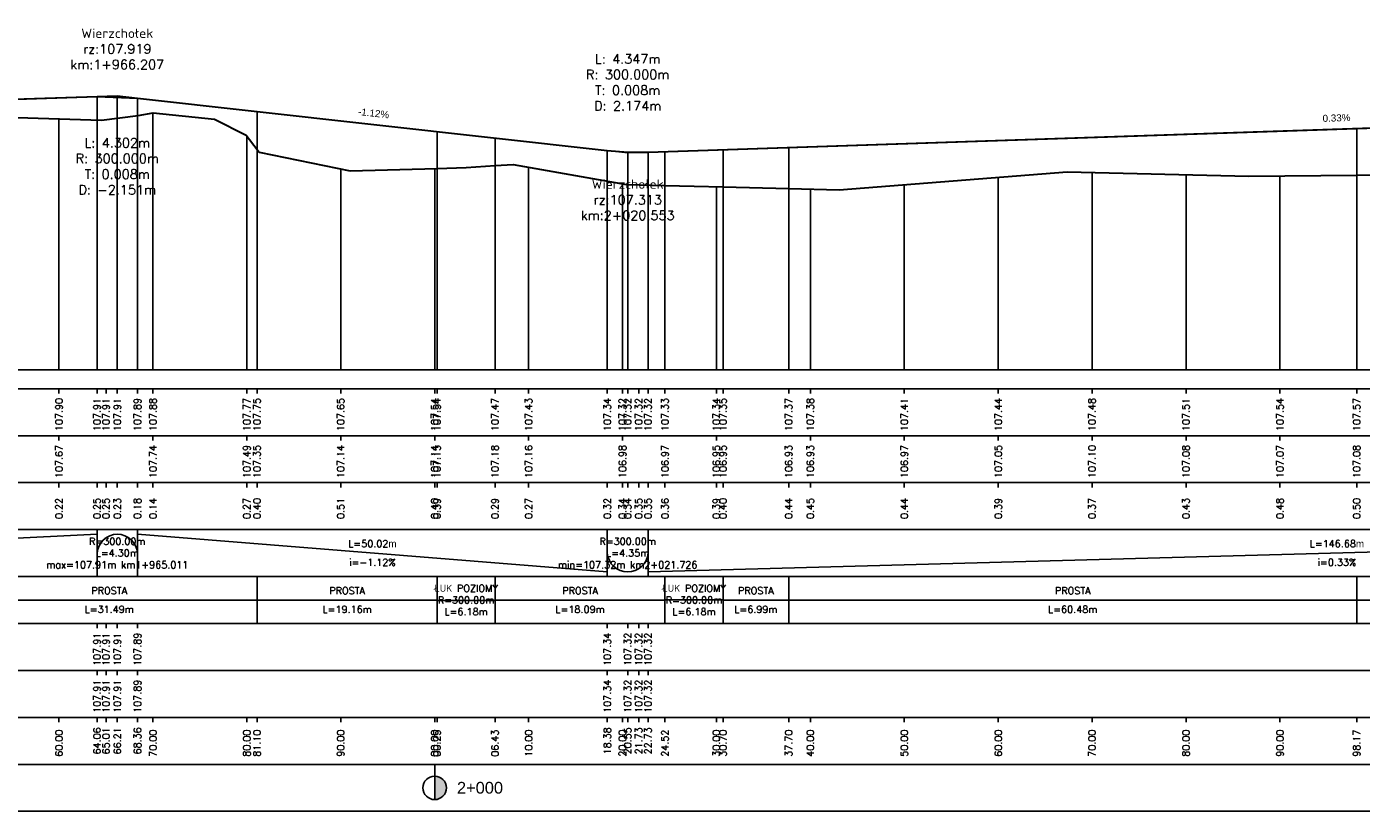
# Model space of a CAD drawing. Extents: x 7529714 to 7537797, y 5723889 to 5727796.
# Tile 16 of 28: x 7535252 to 7535394, y 5725349 to 5725432. Entities that reach past the tile are written whole.
import ezdxf

# ---------------------------------------------------------------- set-up
doc = ezdxf.new("R2010")
doc.units = 0
doc.linetypes.add('HIDDEN', pattern=[9.525, 6.35, -3.175])
for name, color, linetype in [('C-DROGI-PROFILE', 7, 'Continuous'), ('C-DROGI-PROFILE-ETYKIETY', 7, 'Continuous'), ('Niw-opis', 2, 'Continuous')]:
    doc.layers.add(name, color=color, linetype=linetype)
doc.styles.get("Standard").update_dxf_attribs({"font": 'arial.ttf'})

# ---------------------------------------------------------------- blocks, each defined once
blk = doc.blocks.new('kilometraz')
at = {"linetype": 'ByBlock', "lineweight": -2}
blk.add_hatch(color=0, dxfattribs=at).paths.add_polyline_path([(0, -0.5, 0.414214), (0.5, 0, 0.414214), (0, 0.5)])
at = {"color": 0, "linetype": 'ByBlock', "lineweight": -2}
blk.add_line((0, 0.5), (0, -0.5), dxfattribs=at)
blk.add_circle((0, 0), 0.5, dxfattribs=at)

msp = doc.modelspace()

# ---------------------------------------------------------------- linework, layer by layer
at = {"layer": 'C-DROGI-PROFILE', "color": 12, "linetype": 'Continuous', "lineweight": 30, "true_color": 0xdb0000}
for p, q in [((7535178.541, 5725422.403), (7535259.797, 5725424.989)), ((7535264.099, 5725424.818), (7535314.12, 5725419.237)), ((7535318.467, 5725419.067), (7535465.143, 5725423.958)), ((7535314.12, 5725419.237), (7535316.293, 5725419.073)), ((7535316.293, 5725419.073), (7535318.467, 5725419.067))]:
    msp.add_line(p, q, dxfattribs=at)
at = {"layer": 'C-DROGI-PROFILE', "color": 2, "linetype": 'HIDDEN', "lineweight": -3}
for p, q in [((7535259.797, 5725424.989), (7535261.948, 5725425.058)), ((7535261.948, 5725425.058), (7535264.099, 5725424.818)), ((7535314.12, 5725419.237), (7535316.293, 5725418.994)), ((7535316.293, 5725418.994), (7535318.467, 5725419.067))]:
    msp.add_line(p, q, dxfattribs=at)
at = {"layer": 'C-DROGI-PROFILE', "color": 12, "linetype": 'Continuous', "lineweight": 30, "true_color": 0xdb0000, "extrusion": (-0.039836, -0.999206, 0)}
msp.add_line((7535259.797, 5725424.989), (7535264.099, 5725424.818), dxfattribs=at)
at = {"layer": 'C-DROGI-PROFILE', "color": 98, "linetype": 'Continuous', "lineweight": 30, "true_color": 0x006100}
for p, q in [((7535248.798, 5725422.816), (7535260.271, 5725422.476)), ((7535260.271, 5725422.476), (7535264.172, 5725422.981)), ((7535264.172, 5725422.981), (7535265.761, 5725423.265)), ((7535265.761, 5725423.265), (7535272.285, 5725422.593)), ((7535272.285, 5725422.593), (7535275.671, 5725420.869)), ((7535275.671, 5725420.869), (7535276.836, 5725419.352)), ((7535276.836, 5725419.352), (7535277.062, 5725419.075)), ((7535277.062, 5725419.075), (7535286.732, 5725417.074)), ((7535286.732, 5725417.074), (7535295.993, 5725417.322)), ((7535295.993, 5725417.322), (7535299.083, 5725417.44)), ((7535299.083, 5725417.44), (7535302.173, 5725417.627)), ((7535302.173, 5725417.627), (7535304.089, 5725417.765)), ((7535304.089, 5725417.765), (7535316.168, 5725415.629)), ((7535338.803, 5725415.044), (7535363.083, 5725416.958)), ((7535363.083, 5725416.958), (7535382.437, 5725416.513)), ((7535382.437, 5725416.513), (7535393.913, 5725416.629)), ((7535393.913, 5725416.629), (7535402.457, 5725416.717)), ((7535316.168, 5725415.629), (7535320.265, 5725415.526)), ((7535320.265, 5725415.526), (7535323.354, 5725415.448)), ((7535323.354, 5725415.448), (7535326.444, 5725415.366)), ((7535326.444, 5725415.366), (7535333.436, 5725415.18)), ((7535333.436, 5725415.18), (7535338.803, 5725415.044))]:
    msp.add_line(p, q, dxfattribs=at)
at = {"layer": 'C-DROGI-PROFILE', "color": 1, "linetype": 'Continuous', "lineweight": -3}
for p, q in [((7535255.741, 5725395.868), (7535255.741, 5725422.61)), ((7535265.741, 5725395.868), (7535265.741, 5725423.262)), ((7535275.741, 5725395.868), (7535275.741, 5725420.778)), ((7535276.836, 5725395.868), (7535276.836, 5725419.352)), ((7535285.741, 5725395.868), (7535285.741, 5725417.279)), ((7535295.741, 5725395.868), (7535295.741, 5725417.315)), ((7535295.993, 5725395.868), (7535295.993, 5725417.322)), ((7535302.173, 5725395.868), (7535302.173, 5725417.627)), ((7535305.741, 5725395.868), (7535305.741, 5725417.473)), ((7535365.741, 5725395.868), (7535365.741, 5725416.897)), ((7535375.741, 5725395.868), (7535375.741, 5725416.667)), ((7535385.741, 5725395.868), (7535385.741, 5725416.547)), ((7535393.913, 5725395.868), (7535393.913, 5725416.629)), ((7535315.741, 5725395.868), (7535315.741, 5725415.705)), ((7535320.265, 5725395.868), (7535320.265, 5725415.526)), ((7535325.741, 5725395.868), (7535325.741, 5725415.385)), ((7535326.444, 5725395.868), (7535326.444, 5725415.366)), ((7535333.436, 5725395.868), (7535333.436, 5725415.18)), ((7535335.741, 5725395.868), (7535335.741, 5725415.121)), ((7535345.741, 5725395.868), (7535345.741, 5725415.591)), ((7535355.741, 5725395.868), (7535355.741, 5725416.379)), ((7533295.241, 5725395.868), (7537726.805, 5725395.868)), ((7535255.741, 5725393.868), (7535255.741, 5725393.368)), ((7535259.797, 5725393.868), (7535259.797, 5725393.368)), ((7535260.752, 5725393.868), (7535260.752, 5725393.368)), ((7535261.948, 5725393.868), (7535261.948, 5725393.368)), ((7535264.099, 5725393.868), (7535264.099, 5725393.368)), ((7535265.741, 5725393.868), (7535265.741, 5725393.368)), ((7535275.741, 5725393.868), (7535275.741, 5725393.368)), ((7535276.836, 5725393.868), (7535276.836, 5725393.368)), ((7535285.741, 5725393.868), (7535285.741, 5725393.368)), ((7535295.741, 5725393.868), (7535295.741, 5725393.368)), ((7535295.993, 5725393.868), (7535295.993, 5725393.368)), ((7535302.173, 5725393.868), (7535302.173, 5725393.368)), ((7535305.741, 5725393.868), (7535305.741, 5725393.368)), ((7535314.12, 5725393.868), (7535314.12, 5725393.368)), ((7535315.741, 5725393.868), (7535315.741, 5725393.368)), ((7535316.293, 5725393.868), (7535316.293, 5725393.368)), ((7535317.467, 5725393.868), (7535317.467, 5725393.368)), ((7535318.467, 5725393.868), (7535318.467, 5725393.368)), ((7535320.265, 5725393.868), (7535320.265, 5725393.368)), ((7535325.741, 5725393.868), (7535325.741, 5725393.368)), ((7535326.444, 5725393.868), (7535326.444, 5725393.368)), ((7535333.436, 5725393.868), (7535333.436, 5725393.368)), ((7535335.741, 5725393.868), (7535335.741, 5725393.368)), ((7535345.741, 5725393.868), (7535345.741, 5725393.368)), ((7535355.741, 5725393.868), (7535355.741, 5725393.368)), ((7535365.741, 5725393.868), (7535365.741, 5725393.368)), ((7535375.741, 5725393.868), (7535375.741, 5725393.368)), ((7535385.741, 5725393.868), (7535385.741, 5725393.368)), ((7535393.913, 5725393.868), (7535393.913, 5725393.368)), ((7535255.741, 5725388.868), (7535255.741, 5725388.368)), ((7535265.741, 5725388.868), (7535265.741, 5725388.368)), ((7535275.741, 5725388.868), (7535275.741, 5725388.368)), ((7535285.741, 5725388.868), (7535285.741, 5725388.368)), ((7535295.741, 5725388.868), (7535295.741, 5725388.368)), ((7535305.741, 5725388.868), (7535305.741, 5725388.368)), ((7535315.741, 5725388.868), (7535315.741, 5725388.368)), ((7535325.741, 5725388.868), (7535325.741, 5725388.368)), ((7535335.741, 5725388.868), (7535335.741, 5725388.368)), ((7535345.741, 5725388.868), (7535345.741, 5725388.368)), ((7535355.741, 5725388.868), (7535355.741, 5725388.368)), ((7535365.741, 5725388.868), (7535365.741, 5725388.368)), ((7535375.741, 5725388.868), (7535375.741, 5725388.368)), ((7535385.741, 5725388.868), (7535385.741, 5725388.368)), ((7535255.741, 5725383.868), (7535255.741, 5725383.368)), ((7535259.797, 5725383.868), (7535259.797, 5725383.368)), ((7535260.752, 5725383.868), (7535260.752, 5725383.368)), ((7535261.948, 5725383.868), (7535261.948, 5725383.368)), ((7535264.099, 5725383.868), (7535264.099, 5725383.368)), ((7535265.741, 5725383.868), (7535265.741, 5725383.368)), ((7535275.741, 5725383.868), (7535275.741, 5725383.368)), ((7535276.836, 5725383.868), (7535276.836, 5725383.368)), ((7535285.741, 5725383.868), (7535285.741, 5725383.368)), ((7535295.741, 5725383.868), (7535295.741, 5725383.368)), ((7535295.993, 5725383.868), (7535295.993, 5725383.368)), ((7535302.173, 5725383.868), (7535302.173, 5725383.368)), ((7535305.741, 5725383.868), (7535305.741, 5725383.368)), ((7535314.12, 5725383.868), (7535314.12, 5725383.368)), ((7535315.741, 5725383.868), (7535315.741, 5725383.368)), ((7535316.293, 5725383.868), (7535316.293, 5725383.368)), ((7535317.467, 5725383.868), (7535317.467, 5725383.368)), ((7535318.467, 5725383.868), (7535318.467, 5725383.368)), ((7535320.265, 5725383.868), (7535320.265, 5725383.368)), ((7535325.741, 5725383.868), (7535325.741, 5725383.368)), ((7535326.444, 5725383.868), (7535326.444, 5725383.368)), ((7535333.436, 5725383.868), (7535333.436, 5725383.368)), ((7535335.741, 5725383.868), (7535335.741, 5725383.368)), ((7535345.741, 5725383.868), (7535345.741, 5725383.368)), ((7535355.741, 5725383.868), (7535355.741, 5725383.368)), ((7535365.741, 5725383.868), (7535365.741, 5725383.368)), ((7535375.741, 5725383.868), (7535375.741, 5725383.368)), ((7535385.741, 5725383.868), (7535385.741, 5725383.368)), ((7535393.913, 5725383.868), (7535393.913, 5725383.368)), ((7535259.797, 5725373.868), (7535259.797, 5725378.868)), ((7535264.099, 5725373.868), (7535264.099, 5725378.868)), ((7535314.12, 5725373.868), (7535314.12, 5725378.868)), ((7535318.467, 5725373.868), (7535318.467, 5725378.868)), ((7535276.836, 5725368.868), (7535276.836, 5725373.868)), ((7535295.993, 5725368.868), (7535295.993, 5725373.868)), ((7535302.173, 5725368.868), (7535302.173, 5725373.868)), ((7535320.265, 5725368.868), (7535320.265, 5725373.868)), ((7535326.444, 5725368.868), (7535326.444, 5725373.868)), ((7535333.436, 5725368.868), (7535333.436, 5725373.868)), ((7535393.913, 5725368.868), (7535393.913, 5725373.868)), ((7535259.797, 5725368.868), (7535259.797, 5725368.368)), ((7535260.752, 5725368.868), (7535260.752, 5725368.368)), ((7535261.948, 5725368.868), (7535261.948, 5725368.368)), ((7535264.099, 5725368.868), (7535264.099, 5725368.368)), ((7535314.12, 5725368.868), (7535314.12, 5725368.368)), ((7535316.293, 5725368.868), (7535316.293, 5725368.368)), ((7535317.467, 5725368.868), (7535317.467, 5725368.368)), ((7535318.467, 5725368.868), (7535318.467, 5725368.368)), ((7535259.797, 5725363.868), (7535259.797, 5725363.368)), ((7535260.752, 5725363.868), (7535260.752, 5725363.368)), ((7535261.948, 5725363.868), (7535261.948, 5725363.368)), ((7535264.099, 5725363.868), (7535264.099, 5725363.368)), ((7535314.12, 5725363.868), (7535314.12, 5725363.368)), ((7535316.293, 5725363.868), (7535316.293, 5725363.368)), ((7535317.467, 5725363.868), (7535317.467, 5725363.368)), ((7535318.467, 5725363.868), (7535318.467, 5725363.368)), ((7535255.741, 5725358.868), (7535255.741, 5725358.368)), ((7535259.797, 5725358.868), (7535259.797, 5725358.368)), ((7535260.752, 5725358.868), (7535260.752, 5725358.368)), ((7535261.948, 5725358.868), (7535261.948, 5725358.368)), ((7535264.099, 5725358.868), (7535264.099, 5725358.368)), ((7535265.741, 5725358.868), (7535265.741, 5725358.368)), ((7535275.741, 5725358.868), (7535275.741, 5725358.368)), ((7535276.836, 5725358.868), (7535276.836, 5725358.368)), ((7535285.741, 5725358.868), (7535285.741, 5725358.368)), ((7535295.741, 5725358.868), (7535295.741, 5725358.368)), ((7535295.993, 5725358.868), (7535295.993, 5725358.368)), ((7535302.173, 5725358.868), (7535302.173, 5725358.368)), ((7535305.741, 5725358.868), (7535305.741, 5725358.368)), ((7535314.12, 5725358.868), (7535314.12, 5725358.368)), ((7535315.741, 5725358.868), (7535315.741, 5725358.368)), ((7535316.293, 5725358.868), (7535316.293, 5725358.368)), ((7535317.467, 5725358.868), (7535317.467, 5725358.368)), ((7535318.467, 5725358.868), (7535318.467, 5725358.368)), ((7535320.265, 5725358.868), (7535320.265, 5725358.368)), ((7535325.741, 5725358.868), (7535325.741, 5725358.368)), ((7535326.444, 5725358.868), (7535326.444, 5725358.368)), ((7535333.436, 5725358.868), (7535333.436, 5725358.368)), ((7535335.741, 5725358.868), (7535335.741, 5725358.368)), ((7535345.741, 5725358.868), (7535345.741, 5725358.368)), ((7535355.741, 5725358.868), (7535355.741, 5725358.368)), ((7535365.741, 5725358.868), (7535365.741, 5725358.368)), ((7535375.741, 5725358.868), (7535375.741, 5725358.368)), ((7535385.741, 5725358.868), (7535385.741, 5725358.368)), ((7535393.913, 5725358.868), (7535393.913, 5725358.368)), ((7535295.741, 5725353.868), (7535295.741, 5725352.368))]:
    msp.add_line(p, q, dxfattribs=at)
at = {"layer": 'C-DROGI-PROFILE', "color": 2, "linetype": 'Continuous', "lineweight": -3}
for p, q in [((7535178.541, 5725374.368), (7535259.797, 5725378.368)), ((7535264.099, 5725378.368), (7535314.12, 5725374.368)), ((7535318.467, 5725374.368), (7535465.143, 5725378.368)), ((7535201.725, 5725371.368), (7535295.993, 5725371.368)), ((7535295.993, 5725371.368), (7535295.993, 5725371.331)), ((7535295.993, 5725371.331), (7535302.173, 5725371.331)), ((7535302.173, 5725371.331), (7535302.173, 5725371.368)), ((7535302.173, 5725371.368), (7535320.265, 5725371.368)), ((7535320.265, 5725371.368), (7535320.265, 5725371.406)), ((7535320.265, 5725371.406), (7535326.444, 5725371.406)), ((7535326.444, 5725371.406), (7535326.444, 5725371.368)), ((7535326.444, 5725371.368), (7535629.483, 5725371.368))]:
    msp.add_line(p, q, dxfattribs=at)
at = {"layer": 'C-DROGI-PROFILE', "color": 12, "linetype": 'Continuous', "lineweight": 30, "true_color": 0xdb0000}
msp.add_lwpolyline([(7534769.387, 5725423.051), (7535060.874, 5725422.064), (7535083.66, 5725421.269), (7535085.741, 5725421.304), (7535087.822, 5725421.556), (7535102.083, 5725424.026), (7535105.741, 5725424.437), (7535109.398, 5725424.401), (7535145.741, 5725421.833), (7535160.249, 5725421.728), (7535165.138, 5725422.855), (7535178.541, 5725422.403), (7535259.797, 5725424.989), (7535264.099, 5725424.818), (7535314.12, 5725419.237), (7535316.293, 5725419.073), (7535318.467, 5725419.067), (7535465.143, 5725423.958), (7535467.737, 5725423.932), (7535470.331, 5725423.683), (7535504.572, 5725418.903), (7535508.424, 5725418.613), (7535512.277, 5725418.817), (7535582.173, 5725427.011)], dxfattribs=at)
at = {"layer": 'C-DROGI-PROFILE', "color": 2, "linetype": 'Continuous', "lineweight": -3, "extrusion": (0, 0, -1)}
msp.add_arc((-7535261.948, 5725376.212), 2.157, 4.16614, 175.83386, dxfattribs=at)
at = {"layer": 'C-DROGI-PROFILE', "color": 2, "linetype": 'Continuous', "lineweight": -3}
msp.add_arc((7535316.293, 5725376.55), 2.181, 184.76666, 355.23334, dxfattribs=at)
at = {"layer": 'C-DROGI-PROFILE', "color": 1, "linetype": 'Continuous', "lineweight": -3}
for points in [[(7533295.741, 5725388.868), (7537726.805, 5725388.868), (7537726.805, 5725393.868), (7533295.741, 5725393.868)], [(7533295.741, 5725383.868), (7537726.805, 5725383.868), (7537726.805, 5725388.868), (7533295.741, 5725388.868)], [(7533295.741, 5725378.868), (7537726.805, 5725378.868), (7537726.805, 5725383.868), (7533295.741, 5725383.868)], [(7533295.741, 5725373.868), (7537726.805, 5725373.868), (7537726.805, 5725378.868), (7533295.741, 5725378.868)], [(7533295.741, 5725368.868), (7537726.805, 5725368.868), (7537726.805, 5725373.868), (7533295.741, 5725373.868)], [(7533295.741, 5725363.868), (7537726.805, 5725363.868), (7537726.805, 5725368.868), (7533295.741, 5725368.868)], [(7533295.741, 5725358.868), (7537726.805, 5725358.868), (7537726.805, 5725363.868), (7533295.741, 5725363.868)], [(7533295.741, 5725353.868), (7537726.805, 5725353.868), (7537726.805, 5725358.868), (7533295.741, 5725358.868)], [(7533295.741, 5725348.868), (7537726.805, 5725348.868), (7537726.805, 5725353.868), (7533295.741, 5725353.868)]]:
    msp.add_3dface(points, dxfattribs=at)
at = {"layer": 'C-DROGI-PROFILE-ETYKIETY', "color": 3, "linetype": 'Continuous', "lineweight": -3}
for p, q in [((7535259.797, 5725424.989), (7535259.797, 5725395.868)), ((7535261.948, 5725425.058), (7535261.948, 5725395.868)), ((7535264.099, 5725424.818), (7535264.099, 5725395.868)), ((7535314.12, 5725419.237), (7535314.12, 5725395.868)), ((7535316.293, 5725418.994), (7535316.293, 5725395.868)), ((7535318.467, 5725419.067), (7535318.467, 5725395.868))]:
    msp.add_line(p, q, dxfattribs=at)
at = {"layer": 'C-DROGI-PROFILE-ETYKIETY', "color": 2, "linetype": 'Continuous', "lineweight": -3}
for p, q in [((7535276.836, 5725423.397), (7535276.836, 5725395.868)), ((7535295.993, 5725421.259), (7535295.993, 5725395.868)), ((7535393.913, 5725421.583), (7535393.913, 5725395.868)), ((7535302.173, 5725420.57), (7535302.173, 5725395.868)), ((7535326.444, 5725419.333), (7535326.444, 5725395.868)), ((7535333.436, 5725419.566), (7535333.436, 5725395.868)), ((7535320.265, 5725419.127), (7535320.265, 5725395.868))]:
    msp.add_line(p, q, dxfattribs=at)
at = {"layer": 'Niw-opis', "color": 2}
msp.add_lwpolyline([(7533295.741, 5725395.868), (7537726.805, 5725395.868)], dxfattribs=at)
at = {"layer": 'Niw-opis'}
msp.add_lwpolyline([(7533295.741, 5725395.868), (7537726.805, 5725395.868)], dxfattribs=at)

# ---------------------------------------------------------------- block references
at = {"layer": 'C-DROGI-PROFILE-ETYKIETY', "linetype": 'Continuous', "lineweight": -3, "xscale": 2.499999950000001, "yscale": 2.499999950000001, "zscale": 2.499999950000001, "rotation": 8.53773646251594e-07}
msp.add_blockref('kilometraz', (7535295.741, 5725351.368), dxfattribs=at)

# ---------------------------------------------------------------- texts
at = {"layer": 'C-DROGI-PROFILE-ETYKIETY', "color": 2, "linetype": 'Continuous', "lineweight": -3, "char_height": 1, "attachment_point": 5}
for s, insert in [('{\\Fsimplex.shx|c238;Wierzchołek\\Prz:107.919\\Pkm:1+966.207}', (7535261.948, 5725430.058)), ('{\\Fsimplex.shx|c238;L: 4.347m\\PR: 300.000m\\PT: 0.008m\\PD: 2.174m}', (7535316.293, 5725426.494)), ('{\\Fsimplex.shx|c238;L: 4.302m\\PR: 300.000m\\PT: 0.008m\\PD: -2.151m}', (7535261.948, 5725417.558)), ('{\\Fsimplex.shx|c238;Wierzchołek\\Prz:107.313\\Pkm:2+020.553}', (7535316.293, 5725413.994))]:
    msp.add_mtext(s, dxfattribs=dict(at, insert=insert))
at = {"layer": 'C-DROGI-PROFILE-ETYKIETY', "color": 2, "linetype": 'Continuous', "lineweight": -3, "char_height": 0.75, "attachment_point": 8}
for s, insert, rotation in [('-1.12%', (7535289.199, 5725422.835), 353.63401), ('0.33%', (7535391.778, 5725422.325), 1.90995)]:
    msp.add_mtext(s, dxfattribs=dict(at, insert=insert, rotation=rotation))
at = {"layer": 'C-DROGI-PROFILE-ETYKIETY', "color": 7, "linetype": 'Continuous', "lineweight": -3, "char_height": 0.75, "attachment_point": 5, "rotation": 90}
for s, insert in [('{\\Fsimplex.shx|c238;107.90}', (7535255.741, 5725391.118)), ('{\\Fsimplex.shx|c238;107.91}', (7535259.797, 5725391.118)), ('{\\Fsimplex.shx|c238;107.91}', (7535260.752, 5725391.118)), ('{\\Fsimplex.shx|c238;107.91}', (7535261.948, 5725391.118)), ('{\\Fsimplex.shx|c238;107.89}', (7535264.099, 5725391.118)), ('{\\Fsimplex.shx|c238;107.88}', (7535265.741, 5725391.118)), ('{\\Fsimplex.shx|c238;107.77}', (7535275.741, 5725391.118)), ('{\\Fsimplex.shx|c238;107.75}', (7535276.836, 5725391.118)), ('{\\Fsimplex.shx|c238;107.65}', (7535285.741, 5725391.118)), ('{\\Fsimplex.shx|c238;107.54}', (7535295.741, 5725391.118)), ('{\\Fsimplex.shx|c238;107.54}', (7535295.993, 5725391.118)), ('{\\Fsimplex.shx|c238;107.47}', (7535302.173, 5725391.118)), ('{\\Fsimplex.shx|c238;107.43}', (7535305.741, 5725391.118)), ('{\\Fsimplex.shx|c238;107.34}', (7535314.12, 5725391.118)), ('{\\Fsimplex.shx|c238;107.32}', (7535315.741, 5725391.118)), ('{\\Fsimplex.shx|c238;107.32}', (7535316.293, 5725391.118)), ('{\\Fsimplex.shx|c238;107.32}', (7535317.467, 5725391.118)), ('{\\Fsimplex.shx|c238;107.32}', (7535318.467, 5725391.118)), ('{\\Fsimplex.shx|c238;107.33}', (7535320.265, 5725391.118)), ('{\\Fsimplex.shx|c238;107.34}', (7535325.741, 5725391.118)), ('{\\Fsimplex.shx|c238;107.35}', (7535326.444, 5725391.118)), ('{\\Fsimplex.shx|c238;107.37}', (7535333.436, 5725391.118)), ('{\\Fsimplex.shx|c238;107.38}', (7535335.741, 5725391.118)), ('{\\Fsimplex.shx|c238;107.41}', (7535345.741, 5725391.118)), ('{\\Fsimplex.shx|c238;107.44}', (7535355.741, 5725391.118)), ('{\\Fsimplex.shx|c238;107.48}', (7535365.741, 5725391.118)), ('{\\Fsimplex.shx|c238;107.51}', (7535375.741, 5725391.118)), ('{\\Fsimplex.shx|c238;107.54}', (7535385.741, 5725391.118)), ('{\\Fsimplex.shx|c238;107.57}', (7535393.913, 5725391.118)), ('{\\Fsimplex.shx|c238;107.67}', (7535255.741, 5725386.118)), ('{\\Fsimplex.shx|c238;107.74}', (7535265.741, 5725386.118)), ('{\\Fsimplex.shx|c238;107.49}', (7535275.741, 5725386.118)), ('{\\Fsimplex.shx|c238;107.35}', (7535276.836, 5725386.118)), ('{\\Fsimplex.shx|c238;107.14}', (7535285.741, 5725386.118)), ('{\\Fsimplex.shx|c238;107.14}', (7535295.741, 5725386.118)), ('{\\Fsimplex.shx|c238;107.15}', (7535295.993, 5725386.118)), ('{\\Fsimplex.shx|c238;107.18}', (7535302.173, 5725386.118)), ('{\\Fsimplex.shx|c238;107.16}', (7535305.741, 5725386.118)), ('{\\Fsimplex.shx|c238;106.98}', (7535315.741, 5725386.118)), ('{\\Fsimplex.shx|c238;106.97}', (7535320.265, 5725386.118)), ('{\\Fsimplex.shx|c238;106.95}', (7535325.741, 5725386.118)), ('{\\Fsimplex.shx|c238;106.95}', (7535326.444, 5725386.118)), ('{\\Fsimplex.shx|c238;106.93}', (7535333.436, 5725386.118)), ('{\\Fsimplex.shx|c238;106.93}', (7535335.741, 5725386.118)), ('{\\Fsimplex.shx|c238;106.97}', (7535345.741, 5725386.118)), ('{\\Fsimplex.shx|c238;107.05}', (7535355.741, 5725386.118)), ('{\\Fsimplex.shx|c238;107.10}', (7535365.741, 5725386.118)), ('{\\Fsimplex.shx|c238;107.08}', (7535375.741, 5725386.118)), ('{\\Fsimplex.shx|c238;107.07}', (7535385.741, 5725386.118)), ('{\\Fsimplex.shx|c238;107.08}', (7535393.913, 5725386.118)), ('{\\Fsimplex.shx|c238;0.22}', (7535255.741, 5725381.118)), ('{\\Fsimplex.shx|c238;0.25}', (7535259.797, 5725381.118)), ('{\\Fsimplex.shx|c238;0.25}', (7535260.752, 5725381.118)), ('{\\Fsimplex.shx|c238;0.23}', (7535261.948, 5725381.118)), ('{\\Fsimplex.shx|c238;0.18}', (7535264.099, 5725381.118)), ('{\\Fsimplex.shx|c238;0.14}', (7535265.741, 5725381.118)), ('{\\Fsimplex.shx|c238;0.27}', (7535275.741, 5725381.118)), ('{\\Fsimplex.shx|c238;0.40}', (7535276.836, 5725381.118)), ('{\\Fsimplex.shx|c238;0.51}', (7535285.741, 5725381.118)), ('{\\Fsimplex.shx|c238;0.40}', (7535295.741, 5725381.118)), ('{\\Fsimplex.shx|c238;0.39}', (7535295.993, 5725381.118)), ('{\\Fsimplex.shx|c238;0.29}', (7535302.173, 5725381.118)), ('{\\Fsimplex.shx|c238;0.27}', (7535305.741, 5725381.118)), ('{\\Fsimplex.shx|c238;0.32}', (7535314.12, 5725381.118)), ('{\\Fsimplex.shx|c238;0.34}', (7535315.741, 5725381.118)), ('{\\Fsimplex.shx|c238;0.34}', (7535316.293, 5725381.118)), ('{\\Fsimplex.shx|c238;0.35}', (7535317.467, 5725381.118)), ('{\\Fsimplex.shx|c238;0.35}', (7535318.467, 5725381.118)), ('{\\Fsimplex.shx|c238;0.36}', (7535320.265, 5725381.118)), ('{\\Fsimplex.shx|c238;0.39}', (7535325.741, 5725381.118)), ('{\\Fsimplex.shx|c238;0.40}', (7535326.444, 5725381.118)), ('{\\Fsimplex.shx|c238;0.44}', (7535333.436, 5725381.118)), ('{\\Fsimplex.shx|c238;0.45}', (7535335.741, 5725381.118)), ('{\\Fsimplex.shx|c238;0.44}', (7535345.741, 5725381.118)), ('{\\Fsimplex.shx|c238;0.39}', (7535355.741, 5725381.118)), ('{\\Fsimplex.shx|c238;0.37}', (7535365.741, 5725381.118)), ('{\\Fsimplex.shx|c238;0.43}', (7535375.741, 5725381.118)), ('{\\Fsimplex.shx|c238;0.48}', (7535385.741, 5725381.118)), ('{\\Fsimplex.shx|c238;0.50}', (7535393.913, 5725381.118)), ('{\\Fsimplex.shx|c238;107.91}', (7535259.797, 5725366.118)), ('{\\Fsimplex.shx|c238;107.91}', (7535260.752, 5725366.118)), ('{\\Fsimplex.shx|c238;107.91}', (7535261.948, 5725366.118)), ('{\\Fsimplex.shx|c238;107.89}', (7535264.099, 5725366.118)), ('{\\Fsimplex.shx|c238;107.34}', (7535314.12, 5725366.118)), ('{\\Fsimplex.shx|c238;107.32}', (7535316.293, 5725366.118)), ('{\\Fsimplex.shx|c238;107.32}', (7535317.467, 5725366.118)), ('{\\Fsimplex.shx|c238;107.32}', (7535318.467, 5725366.118)), ('{\\Fsimplex.shx|c238;107.91}', (7535259.797, 5725361.118)), ('{\\Fsimplex.shx|c238;107.91}', (7535260.752, 5725361.118)), ('{\\Fsimplex.shx|c238;107.91}', (7535261.948, 5725361.118)), ('{\\Fsimplex.shx|c238;107.89}', (7535264.099, 5725361.118)), ('{\\Fsimplex.shx|c238;107.34}', (7535314.12, 5725361.118)), ('{\\Fsimplex.shx|c238;107.32}', (7535316.293, 5725361.118)), ('{\\Fsimplex.shx|c238;107.32}', (7535317.467, 5725361.118)), ('{\\Fsimplex.shx|c238;107.32}', (7535318.467, 5725361.118)), ('{\\Fsimplex.shx|c238;60.00}', (7535255.741, 5725356.118)), ('{\\Fsimplex.shx|c238;64.06}', (7535259.797, 5725356.368)), ('{\\Fsimplex.shx|c238;65.01}', (7535260.752, 5725356.368)), ('{\\Fsimplex.shx|c238;66.21}', (7535261.948, 5725356.368)), ('{\\Fsimplex.shx|c238;68.36}', (7535264.099, 5725356.368)), ('{\\Fsimplex.shx|c238;70.00}', (7535265.741, 5725356.118)), ('{\\Fsimplex.shx|c238;80.00}', (7535275.741, 5725356.118)), ('{\\Fsimplex.shx|c238;81.10}', (7535276.836, 5725356.118)), ('{\\Fsimplex.shx|c238;90.00}', (7535285.741, 5725356.118)), ('{\\Fsimplex.shx|c238;00.00}', (7535295.741, 5725356.118)), ('{\\Fsimplex.shx|c238;00.25}', (7535295.993, 5725356.118)), ('{\\Fsimplex.shx|c238;06.43}', (7535302.173, 5725356.118)), ('{\\Fsimplex.shx|c238;10.00}', (7535305.741, 5725356.118)), ('{\\Fsimplex.shx|c238;18.38}', (7535314.12, 5725356.368)), ('{\\Fsimplex.shx|c238;20.00}', (7535315.741, 5725356.118)), ('{\\Fsimplex.shx|c238;20.55}', (7535316.293, 5725356.368)), ('{\\Fsimplex.shx|c238;21.73}', (7535317.467, 5725356.368)), ('{\\Fsimplex.shx|c238;22.73}', (7535318.467, 5725356.368)), ('{\\Fsimplex.shx|c238;24.52}', (7535320.265, 5725356.118)), ('{\\Fsimplex.shx|c238;30.00}', (7535325.741, 5725356.118)), ('{\\Fsimplex.shx|c238;30.70}', (7535326.444, 5725356.118)), ('{\\Fsimplex.shx|c238;37.70}', (7535333.436, 5725356.118)), ('{\\Fsimplex.shx|c238;40.00}', (7535335.741, 5725356.118)), ('{\\Fsimplex.shx|c238;50.00}', (7535345.741, 5725356.118)), ('{\\Fsimplex.shx|c238;60.00}', (7535355.741, 5725356.118)), ('{\\Fsimplex.shx|c238;70.00}', (7535365.741, 5725356.118)), ('{\\Fsimplex.shx|c238;80.00}', (7535375.741, 5725356.118)), ('{\\Fsimplex.shx|c238;90.00}', (7535385.741, 5725356.118)), ('{\\Fsimplex.shx|c238;98.17}', (7535393.913, 5725356.118))]:
    msp.add_mtext(s, dxfattribs=dict(at, insert=insert))
at = {"layer": 'C-DROGI-PROFILE-ETYKIETY', "color": 7, "linetype": 'Continuous', "lineweight": -3}
for s, insert, char_height, attachment_point in [('{\\Fsimplex.shx|c238;R=300.00m\\PL=4.30m\\Pmax=107.91m km1+965.011}', (7535261.948, 5725376.368), 0.75, 5), ('{\\Fsimplex.shx|c238;L=50.02}m', (7535289.109, 5725377.368), 0.75, 5), ('{\\Fsimplex.shx|c238;R=300.00m\\PL=4.35m\\Pmin=107.32m km2+021.726}', (7535316.293, 5725376.368), 0.75, 5), ('{\\Fsimplex.shx|c238;L=146.68}m', (7535391.805, 5725377.368), 0.75, 5), ('{\\Fsimplex.shx|c238;i=-1.12%}', (7535289.109, 5725375.368), 0.75, 5), ('{\\Fsimplex.shx|c238;i=0.33%}', (7535391.805, 5725375.368), 0.75, 5), ('{\\Fsimplex.shx|c238;PROSTA}', (7535261.092, 5725372.368), 0.75, 5), ('{\\Fsimplex.shx|c238;PROSTA}', (7535286.415, 5725372.368), 0.75, 5), ('{\\Fsimplex.shx|c238;ŁUK POZIOMY\\PR=300.00m\\PL=6.18m}', (7535299.083, 5725371.368), 0.75, 5), ('{\\Fsimplex.shx|c238;PROSTA}', (7535311.219, 5725372.368), 0.75, 5), ('{\\Fsimplex.shx|c238;ŁUK POZIOMY\\PR=300.00m\\PL=6.18m}', (7535323.354, 5725371.368), 0.75, 5), ('{\\Fsimplex.shx|c238;PROSTA}', (7535329.94, 5725372.368), 0.75, 5), ('{\\Fsimplex.shx|c238;PROSTA}', (7535363.675, 5725372.368), 0.75, 5), ('{\\Fsimplex.shx|c238;L=31.49m}', (7535261.092, 5725370.368), 0.75, 5), ('{\\Fsimplex.shx|c238;L=19.16m}', (7535286.415, 5725370.368), 0.75, 5), ('{\\Fsimplex.shx|c238;L=18.09m}', (7535311.219, 5725370.368), 0.75, 5), ('{\\Fsimplex.shx|c238;L=6.99m}', (7535329.94, 5725370.368), 0.75, 5), ('{\\Fsimplex.shx|c238;L=60.48m}', (7535363.675, 5725370.368), 0.75, 5), ('2+000', (7535298.116, 5725351.368), 1.25, 4)]:
    msp.add_mtext(s, dxfattribs=dict(at, insert=insert, char_height=char_height, attachment_point=attachment_point))

doc.saveas('drawing.dxf')
